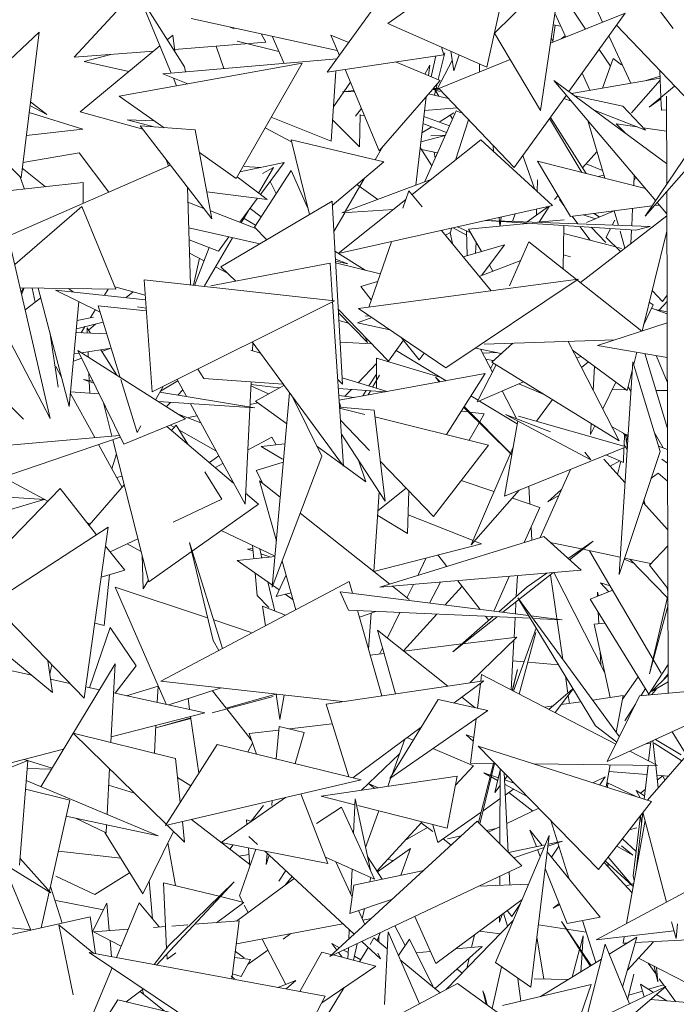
# Model space of a CAD drawing. Header units: millimetres. Extents: x -14485 to 13127, y -18923 to 3272.
# Tile 49 of 119: x 10475 to 10600, y 2585 to 2772. Entities that reach past the tile are written whole.
import ezdxf

# ---------------------------------------------------------------- set-up
doc = ezdxf.new("R2010")
doc.units = ezdxf.units.MM
doc.layers.add('G-IMPT', color=7, linetype='Continuous', lineweight=5)

# ---------------------------------------------------------------- blocks, each defined once
blk = doc.blocks.new('ÁRVORES ORNAMENTAIS - Pequeno e Médio Porte - Ipê-roxo-2865575-CORTE_CALÇADA')
at = {"layer": 'G-IMPT', "color": 253, "true_color": 0xaaaaaa}
for p, q in [((6823.73, 2762.56), (6829.41, 2788.12)), ((6793.45, 2761.58), (6809.62, 2784.06)), ((6819.9, 2781.41), (6804.93, 2770.84)), ((6837.89, 2781.6), (6825.15, 2769)), ((6837.89, 2781.6), (6833.92, 2754.35)), ((6859.03, 2769.89), (6850.85, 2780.76)), ((6859.03, 2769.89), (6850.92, 2780.79)), ((6757.25, 2777.24), (6745.48, 2764.43)), ((6842.44, 2769.78), (6837.3, 2777.49)), ((6766.36, 2762.62), (6757.68, 2776.3)), ((6757.68, 2776.3), (6763.87, 2761.43)), ((6849.93, 2772.81), (6835.78, 2767.1)), ((6838.68, 2768.27), (6836.61, 2772.8)), ((6839.28, 2757.94), (6849.93, 2772.81)), ((6844.48, 2773.54), (6845.63, 2771.07)), ((6795.35, 2765.74), (6767.65, 2771.77)), ((6823.73, 2762.56), (6804.93, 2770.84)), ((6738.78, 2769.2), (6722.79, 2754.12)), ((6735.38, 2741.53), (6738.78, 2769.2)), ((6775.79, 2769.83), (6774.83, 2770.21)), ((6825.15, 2769), (6833.92, 2754.35)), ((6836.66, 2770.54), (6836.22, 2767.49)), ((6836.29, 2770.6), (6837.73, 2770.35)), ((6865.79, 2752.19), (6848.28, 2770.5)), ((6763.1, 2767.75), (6764.17, 2768.64)), ((6764.53, 2765.5), (6764.17, 2768.64)), ((6781.77, 2767.3), (6764.48, 2765.93)), ((6776.38, 2767.5), (6784.27, 2765.55)), ((6776.38, 2767.5), (6784.26, 2765.55)), ((6780.92, 2768.88), (6781.77, 2767.3)), ((6783, 2768.43), (6785.26, 2763.27)), ((6794.14, 2768.65), (6797.52, 2767.25)), ((6794.14, 2768.65), (6795.75, 2764.79)), ((6836.31, 2767.31), (6835.93, 2768.15)), ((6837.82, 2767.92), (6838.56, 2768.53)), ((6846.84, 2768.49), (6851.05, 2759.52)), ((6760.53, 2765.62), (6745.48, 2764.43)), ((6746.59, 2754.07), (6761.72, 2766.6)), ((6772.38, 2766.56), (6773.83, 2762.29)), ((6815.75, 2765.29), (6814.5, 2760.19)), ((6815.13, 2766.35), (6815.57, 2764.93)), ((6816.88, 2765.58), (6817.46, 2761.84)), ((6847.15, 2762.72), (6845, 2765.93)), ((6874.85, 2765.69), (6853.76, 2734.26)), ((6752.43, 2764.98), (6747.33, 2763.65)), ((6755.81, 2761.71), (6747.33, 2763.65)), ((6795.24, 2764.12), (6762.25, 2761.3)), ((6793.45, 2761.58), (6815.57, 2764.93)), ((6806.42, 2763.55), (6814.87, 2760.03)), ((6814.01, 2764.69), (6813.16, 2760.75)), ((6814.34, 2758.53), (6817.16, 2763.8)), ((6828.13, 2764.01), (6814.58, 2758.54)), ((6818.45, 2764.88), (6817.46, 2761.84)), ((6845.64, 2758.59), (6847.68, 2764.18)), ((6847.68, 2764.18), (6849.24, 2762.99)), ((6754.01, 2757.07), (6788.66, 2763.3)), ((6766.36, 2762.62), (6766.56, 2761.66)), ((6788.66, 2763.3), (6776.17, 2741.45)), ((6795.08, 2761.83), (6794.17, 2748.49)), ((6796.87, 2762.1), (6803.28, 2746.68)), ((6811.93, 2761.26), (6812.91, 2762.95)), ((6812.67, 2760.95), (6812.91, 2762.95)), ((6822.3, 2761.66), (6822.33, 2763.17)), ((6856.73, 2756.82), (6856.52, 2761.88)), ((6766.98, 2759.4), (6762.25, 2761.3)), ((6764.26, 2760.49), (6764.87, 2759.02)), ((6797.87, 2759.69), (6794.62, 2755.04)), ((6814.87, 2760.03), (6813.48, 2758.43)), ((6857.81, 2744.27), (6836.44, 2760.03)), ((6855.75, 2737.22), (6836.44, 2760.03)), ((6839.77, 2757.58), (6856.58, 2760.47)), ((6843.27, 2758.18), (6841.79, 2761.44)), ((6851.13, 2753.9), (6856.6, 2760.07)), ((6856.57, 2760.82), (6853.9, 2760.01)), ((6798.51, 2758.16), (6796.31, 2757.87)), ((6798.6, 2757.94), (6796.31, 2757.87)), ((6813.4, 2758.34), (6803.28, 2746.68)), ((6814.74, 2758.37), (6813.48, 2758.34)), ((6814.89, 2757.97), (6813.48, 2758.32)), ((6813.48, 2758.31), (6814.89, 2757.97)), ((6814.58, 2758.53), (6813.56, 2758.53)), ((6814.05, 2758.36), (6813.77, 2757.23)), ((6814.06, 2758), (6814.63, 2757.04)), ((6814.3, 2759.38), (6814.09, 2758.53)), ((6828.92, 2743.49), (6814.58, 2758.54)), ((6874.86, 2758.48), (6853.76, 2734.26)), ((6859.29, 2758.98), (6854.51, 2754.94)), ((6740.27, 2753.56), (6737.16, 2756.01)), ((6754.01, 2757.07), (6762.52, 2751.07)), ((6810.22, 2740.18), (6812.2, 2756.96)), ((6816.39, 2756.64), (6812.65, 2757.48)), ((6828.92, 2743.49), (6838.79, 2757.26)), ((6838.34, 2756.64), (6839.79, 2756.08)), ((6840.39, 2757.12), (6849.5, 2755.18)), ((6856.74, 2756.53), (6854.51, 2754.94)), ((6856.83, 2754.39), (6856.74, 2756.69)), ((6857.83, 2740.32), (6857.78, 2757.08)), ((6735.38, 2741.53), (6722.79, 2754.12)), ((6737.07, 2755.31), (6740.27, 2753.56)), ((6758.46, 2750.78), (6746.59, 2754.07)), ((6799.93, 2754.74), (6798.82, 2753.24)), ((6818.08, 2754.86), (6811.89, 2754.34)), ((6817.87, 2754.3), (6811.95, 2740.84)), ((6817.87, 2754.3), (6818.86, 2753.9)), ((6844.06, 2754.41), (6853.79, 2750.62)), ((6849.5, 2755.18), (6853.79, 2750.62)), ((6856.83, 2754.39), (6857.78, 2754.46)), ((6736.9, 2753.93), (6747.07, 2750.8)), ((6755.51, 2752.55), (6760.83, 2751.19)), ((6755.51, 2752.55), (6760.68, 2752.37)), ((6794.17, 2748.49), (6782.8, 2753.05)), ((6794.45, 2752.56), (6799.56, 2747.41)), ((6799.56, 2747.41), (6799.72, 2753.6)), ((6800.5, 2753.38), (6799.71, 2753.31)), ((6816.6, 2751.41), (6811.75, 2753.2)), ((6817.46, 2753.9), (6814.65, 2752.13)), ((6816.75, 2753.45), (6817.18, 2752.73)), ((6817.74, 2744.9), (6820.26, 2752.58)), ((6841.75, 2742.59), (6835.62, 2752.84)), ((6842.54, 2742.39), (6835.76, 2753.03)), ((6842.88, 2752.42), (6846.06, 2741.5)), ((6747.07, 2750.8), (6736.37, 2749.6)), ((6771.57, 2733.76), (6757.99, 2751.4)), ((6757.99, 2751.4), (6768.41, 2750.65)), ((6771.57, 2733.76), (6768.41, 2750.65)), ((6781.67, 2751.07), (6786.67, 2748.4)), ((6813.25, 2751.25), (6811.39, 2750.08)), ((6816.07, 2750.19), (6811.6, 2751.88)), ((6850.07, 2749.98), (6848.25, 2751.79)), ((6848.25, 2751.79), (6852.25, 2751.22)), ((6853.38, 2751.06), (6857.8, 2750.43)), ((6786.58, 2748.75), (6804.2, 2744.6)), ((6786.58, 2748.75), (6790.05, 2734.58)), ((6809.56, 2738.38), (6822.57, 2748.77)), ((6815.81, 2749.62), (6811.19, 2748.4)), ((6813.07, 2749.53), (6815.83, 2749.66)), ((6836.14, 2736.28), (6822.57, 2748.77)), ((6802.55, 2744.99), (6804, 2747.51)), ((6811.06, 2747.31), (6813.28, 2743.86)), ((6814.35, 2746.3), (6811.3, 2746.94)), ((6824.99, 2746.54), (6824.9, 2747.71)), ((6841.87, 2743.44), (6844.6, 2746.52)), ((6746.4, 2746.29), (6735.74, 2744.45)), ((6746.4, 2746.29), (6752.02, 2738.82)), ((6762.89, 2745.04), (6763.31, 2743.75)), ((6769.21, 2746.36), (6776.17, 2741.45)), ((6813.7, 2746.43), (6813.92, 2745.31)), ((6832.84, 2739.32), (6830.57, 2745.8)), ((6833.34, 2744.74), (6853.8, 2739.52)), ((6833.34, 2744.74), (6839.57, 2734.23)), ((6763.73, 2743.94), (6732.95, 2730.49)), ((6739.99, 2739.88), (6735.61, 2743.41)), ((6785.25, 2744.45), (6776.89, 2742.71)), ((6777.72, 2743.71), (6780.76, 2743.51)), ((6779.64, 2732.22), (6786.61, 2742.93)), ((6783.24, 2743.49), (6780.43, 2738.67)), ((6780.78, 2738.41), (6785.25, 2744.45)), ((6783.24, 2743.49), (6781.17, 2742.36)), ((6786.61, 2742.93), (6789.72, 2735.92)), ((6804.2, 2744.6), (6794.4, 2736.33)), ((6842.55, 2744.21), (6845.63, 2742.95)), ((6736.02, 2739.44), (6735.19, 2741.71)), ((6776.34, 2741.75), (6782.05, 2737.45)), ((6813.27, 2741.33), (6796.2, 2734.9)), ((6796.87, 2735.15), (6800.54, 2741.51)), ((6833.35, 2741.21), (6833.27, 2738.93)), ((6844.84, 2741.8), (6845.88, 2742.09)), ((6851.65, 2742.06), (6851.56, 2740.09)), ((6851.6, 2740.92), (6851.97, 2741.68)), ((6747.16, 2740.69), (6718.29, 2737.44)), ((6747.16, 2740.69), (6747.18, 2736.7)), ((6766.94, 2739.77), (6767.5, 2721.23)), ((6783.78, 2738.57), (6782.61, 2740.89)), ((6803.01, 2737.46), (6799.08, 2740.28)), ((6803.01, 2737.47), (6799.08, 2740.28)), ((6808.95, 2739.12), (6807.81, 2735.82)), ((6811.45, 2736.07), (6808.95, 2739.12)), ((6782.05, 2737.45), (6770.6, 2738.93)), ((6776.86, 2733.13), (6780.24, 2737.69)), ((6795.54, 2727.17), (6808.36, 2737.42)), ((6836.57, 2737.47), (6837.22, 2738.2)), ((6837.47, 2737.47), (6838.34, 2736.31)), ((6858.12, 2643.77), (6857.83, 2738.93)), ((6746.89, 2736.14), (6734.18, 2725.13)), ((6753.35, 2720.44), (6746.89, 2736.14)), ((6770.03, 2735.76), (6767.03, 2736.92)), ((6773.28, 2724.68), (6794.35, 2737.12)), ((6780.9, 2734.16), (6778.8, 2735.75)), ((6796.32, 2702.43), (6794.35, 2737.12)), ((6836.14, 2736.28), (6795.54, 2727.17)), ((6805.99, 2735.52), (6796.2, 2734.9)), ((6831.36, 2733.23), (6835.41, 2736.12)), ((6833.15, 2735.61), (6833.1, 2734.48)), ((6833.64, 2733.15), (6835.53, 2736.14)), ((6855.08, 2736.23), (6839.57, 2734.23)), ((6847.86, 2735.3), (6848.66, 2732.53)), ((6851.34, 2735.75), (6851.18, 2732.43)), ((6856.44, 2736.4), (6855.53, 2736.28)), ((6857.84, 2734.75), (6856.04, 2736.88)), ((6732.2, 2733.77), (6740.88, 2695.88)), ((6779.9, 2731.96), (6771.29, 2735.28)), ((6778.43, 2735.24), (6777.14, 2733.02)), ((6777.72, 2733.84), (6779.85, 2732.55)), ((6794.68, 2731.35), (6796.75, 2734.93)), ((6851.96, 2731.63), (6823.53, 2733.45)), ((6823.69, 2733.49), (6854.69, 2732.3)), ((6826.15, 2732.42), (6826.02, 2734.01)), ((6826.24, 2732.42), (6826.43, 2734.1)), ((6828.58, 2733.3), (6829.11, 2734.7)), ((6833.35, 2733.12), (6838.36, 2733.61)), ((6839.88, 2734.27), (6840.96, 2732.82)), ((6841.48, 2721.68), (6857.84, 2734.36)), ((6842.01, 2734.54), (6844.31, 2733.79)), ((6847.86, 2735.28), (6842.6, 2733.07)), ((6844.04, 2734.8), (6845.05, 2734.1)), ((6847.5, 2732.57), (6847.98, 2733.54)), ((6767.17, 2732.07), (6780.64, 2729.02)), ((6779.64, 2732.22), (6781.99, 2729.82)), ((6824.53, 2720.11), (6815.14, 2731.57)), ((6817, 2731.99), (6816.81, 2731.17)), ((6817.33, 2732.06), (6819.86, 2730.71)), ((6818.12, 2732.24), (6820.68, 2731.1)), ((6820.26, 2731.84), (6831.36, 2732.92)), ((6820.26, 2731.84), (6822.7, 2727.58)), ((6838.34, 2732.5), (6838.17, 2724.3)), ((6841.35, 2732.31), (6843.31, 2729.71)), ((6846.25, 2729.29), (6843.47, 2732.17)), ((6846.35, 2730.21), (6847.19, 2731.93)), ((6851.14, 2731.68), (6851.01, 2729.07)), ((6851.96, 2731.63), (6854.69, 2732.3)), ((6772.81, 2727.66), (6767.24, 2729.78)), ((6775.48, 2730.19), (6770.15, 2721.04)), ((6772.81, 2727.66), (6774.8, 2730.34)), ((6815.87, 2730.67), (6816.81, 2731.17)), ((6816.77, 2731.15), (6817.18, 2729.08)), ((6819.84, 2731.48), (6819.97, 2726.79)), ((6838.3, 2731), (6848.19, 2728.45)), ((6846.35, 2730.21), (6849.09, 2727.58)), ((6848.98, 2731.44), (6849.91, 2728.22)), ((6853.14, 2712.49), (6857.85, 2731.46)), ((6771.07, 2728.32), (6768.28, 2721.15)), ((6805.6, 2729.43), (6801.31, 2717.01)), ((6819.23, 2726.58), (6827.06, 2728.85)), ((6821.71, 2729.31), (6821.54, 2727.25)), ((6827.06, 2728.85), (6822.77, 2723.06)), ((6828.02, 2721.04), (6831.69, 2729.42)), ((6853.12, 2712.48), (6831.69, 2729.42)), ((6848.53, 2728.36), (6849.24, 2728.18)), ((6767.32, 2727.28), (6770.09, 2725.82)), ((6768.11, 2721.17), (6769.19, 2726.29)), ((6794.89, 2727.65), (6800.63, 2724.06)), ((6797.32, 2725.24), (6794.98, 2726.15)), ((6839.61, 2726.54), (6838.22, 2726.92)), ((6740.88, 2695.88), (6725.61, 2725.17)), ((6771.36, 2721.05), (6793.97, 2725.39)), ((6772.27, 2724.67), (6774.52, 2723.49)), ((6773.28, 2724.68), (6776.1, 2721.96)), ((6794.44, 2718.27), (6793.97, 2725.39)), ((6795, 2725.77), (6797.32, 2725.24)), ((6795.02, 2725.42), (6803.51, 2723.36)), ((6822.27, 2722.86), (6830.14, 2725.88)), ((6824.2, 2724.98), (6824.84, 2723.85)), ((6799.38, 2716.76), (6841.05, 2722.31)), ((6841.05, 2722.31), (6815.95, 2705.49)), ((6753.35, 2720.44), (6735.2, 2720.66)), ((6735.86, 2720.66), (6735.39, 2719.85)), ((6735.85, 2720.66), (6735.39, 2719.87)), ((6735.49, 2719.42), (6735.97, 2720.66)), ((6738.05, 2717.94), (6737.46, 2720.64)), ((6744.52, 2698.15), (6738.64, 2720.62)), ((6745.34, 2719.89), (6744.4, 2720.55)), ((6751.17, 2719.27), (6751.9, 2720.46)), ((6758.91, 2719.32), (6753.18, 2720.85)), ((6758.7, 2722.2), (6794.79, 2718.23)), ((6758.7, 2722.2), (6760.24, 2700.94)), ((6771.36, 2721.05), (6771.37, 2721.04)), ((6799.81, 2720.95), (6802.99, 2721.88)), ((6799.81, 2720.95), (6801.8, 2718.44)), ((6736.16, 2716.49), (6739.13, 2718.76)), ((6758.97, 2718.44), (6741.91, 2720.25)), ((6741.91, 2720.25), (6750.38, 2716.1)), ((6756.63, 2719.93), (6755.34, 2718.83)), ((6857.03, 2718.1), (6855.04, 2720.15)), ((6857.03, 2718.1), (6857.89, 2719.29)), ((6744.52, 2698.15), (6746.32, 2718.09)), ((6750.02, 2717.29), (6759.13, 2716.29)), ((6750.02, 2717.29), (6754.17, 2703.7)), ((6757.48, 2717.09), (6759.08, 2716.85)), ((6794.79, 2718.23), (6760.24, 2700.94)), ((6796.54, 2686.83), (6794.45, 2718.07)), ((6805.04, 2706.78), (6795.52, 2716.61)), ((6799.38, 2716.76), (6815.95, 2705.49)), ((6853.42, 2713.63), (6855.28, 2717.46)), ((6854.5, 2717.96), (6855.28, 2717.46)), ((6854.97, 2716.82), (6857.9, 2715.74)), ((6857.89, 2718.07), (6856.38, 2716.43)), ((6749.1, 2715.11), (6745.99, 2714.46)), ((6748.55, 2715.05), (6749.48, 2716.55)), ((6795.55, 2715.97), (6801.08, 2710.33)), ((6799.19, 2714.02), (6801.89, 2715.05)), ((6801.44, 2715.36), (6800.72, 2715.3)), ((6857.9, 2716.13), (6855.61, 2716.58)), ((6745.86, 2712.93), (6750.97, 2714.17)), ((6746.76, 2712.16), (6747.48, 2713.32)), ((6747.93, 2712.11), (6747.89, 2713.09)), ((6747.89, 2713.09), (6748.52, 2712.09)), ((6749.5, 2713.81), (6748.16, 2712.66)), ((6795.64, 2714.48), (6797.5, 2713.98)), ((6805.32, 2712.72), (6799.19, 2714.02)), ((6857.91, 2714.03), (6844.67, 2709.75)), ((6740.81, 2712.32), (6742.39, 2701.86)), ((6751.65, 2711.97), (6745.79, 2712.2)), ((6800.63, 2711.33), (6801.08, 2710.33)), ((6807.54, 2711.21), (6810.87, 2707.01)), ((6746.84, 2708.36), (6752.48, 2709.24)), ((6752.39, 2709.22), (6750.69, 2708.63)), ((6779.18, 2710.42), (6796.54, 2686.83)), ((6779.35, 2710.19), (6779.28, 2708.81)), ((6801.88, 2710.05), (6795.87, 2710.38)), ((6805.04, 2706.78), (6807.91, 2710.74)), ((6826.45, 2708.23), (6821.58, 2709.26)), ((6823.2, 2710.01), (6848, 2710.83)), ((6824.63, 2706.58), (6828.63, 2710.19)), ((6839.11, 2710.53), (6848.83, 2691.64)), ((6857.93, 2707.49), (6844.67, 2709.75)), ((6724.23, 2707.36), (6735.86, 2695.77)), ((6746.88, 2707.31), (6745.3, 2706.77)), ((6745.42, 2708.14), (6746.4, 2708.29)), ((6754.84, 2691.03), (6746.15, 2708.79)), ((6766.59, 2695.82), (6746.15, 2708.79)), ((6748.12, 2707.54), (6748.08, 2708.55)), ((6750.5, 2708.93), (6753.52, 2704.12)), ((6778.98, 2708.85), (6780.72, 2708.32)), ((6802.79, 2707.35), (6802.8, 2703.34)), ((6802.79, 2707.35), (6814.82, 2703.76)), ((6806.51, 2708.81), (6815.98, 2703.06)), ((6811.82, 2708.29), (6810.87, 2707.01)), ((6822.5, 2709.07), (6824.78, 2704.67)), ((6822.92, 2708.27), (6825.52, 2708.43)), ((6850.34, 2701.22), (6839.97, 2708.86)), ((6841.56, 2707.68), (6840.76, 2707.33)), ((6851.57, 2706.19), (6852.14, 2708.48)), ((6853.68, 2708.22), (6857.97, 2693.98)), ((6855.86, 2707.71), (6857.94, 2702.84)), ((6741.97, 2705.73), (6743.06, 2703.75)), ((6802.79, 2706.3), (6799.29, 2702.69)), ((6825.49, 2706.05), (6821.89, 2699.03)), ((6824.94, 2706.87), (6823.49, 2707.17)), ((6824.41, 2705.39), (6825, 2706.36)), ((6824.63, 2706.58), (6848.83, 2691.64)), ((6842.97, 2706.64), (6841.68, 2705.54)), ((6844.16, 2705.77), (6843.89, 2701.25)), ((6851.43, 2706.66), (6848.79, 2666.32)), ((6851.43, 2706.66), (6856.56, 2689.66)), ((6748.31, 2703.1), (6748.25, 2704.5)), ((6770.06, 2703.48), (6768.89, 2705.27)), ((6795.7, 2699.37), (6823.38, 2704.41)), ((6796.25, 2703.61), (6804.8, 2701.02)), ((6801.36, 2702.06), (6802.8, 2704.33)), ((6802.05, 2701.85), (6803.34, 2704.1)), ((6814.64, 2702.82), (6813.96, 2703.74)), ((6814.83, 2702.85), (6813.96, 2703.74)), ((6823.38, 2704.41), (6816.04, 2692.83)), ((6850.34, 2701.22), (6851.34, 2705.24)), ((6749.18, 2702.61), (6747.19, 2703.28)), ((6748.99, 2702.99), (6747.19, 2703.28)), ((6748.41, 2700.71), (6748.32, 2702.9)), ((6754.29, 2703.32), (6757.37, 2693.25)), ((6762.32, 2701.99), (6760.88, 2699.44)), ((6761.82, 2701.09), (6765.11, 2703.06)), ((6764.97, 2703.31), (6766.75, 2700.05)), ((6770.06, 2703.48), (6785.1, 2702.38)), ((6778.99, 2702.83), (6777.85, 2679.64)), ((6782.31, 2700.56), (6778.95, 2702.06)), ((6778.96, 2702.36), (6784.33, 2701.68)), ((6785.24, 2702.18), (6779.84, 2699.18)), ((6795.44, 2703.28), (6796.32, 2702.43)), ((6802.81, 2703.17), (6802.81, 2701.62)), ((6830.64, 2702.87), (6821.89, 2699.03)), ((6834.7, 2700.36), (6829.75, 2702.48)), ((6845.71, 2697.7), (6848.18, 2702.8)), ((6851.06, 2700.96), (6850.51, 2701.91)), ((6744.75, 2700.66), (6749.36, 2692.26)), ((6750.16, 2700.6), (6744.77, 2700.93)), ((6779.73, 2697.9), (6761.7, 2700.88)), ((6765.08, 2700.33), (6766.05, 2701.32)), ((6786.27, 2700.79), (6783.03, 2663.9)), ((6786.85, 2700), (6792.43, 2688.75)), ((6795.55, 2701.61), (6804.42, 2700.96)), ((6795.64, 2700.25), (6798.54, 2699.88)), ((6798.05, 2701.42), (6796.77, 2700.11)), ((6800.17, 2700.18), (6800.83, 2701.22)), ((6801.2, 2700.37), (6801.66, 2701.16)), ((6820.7, 2700.19), (6822.07, 2699.36)), ((6826.63, 2701.11), (6829.34, 2695.87)), ((6850.16, 2701.35), (6847.51, 2701.41)), ((6857.95, 2701.18), (6855.78, 2701.23)), ((6752.61, 2692.54), (6751, 2698.88)), ((6761.43, 2699.1), (6779.73, 2697.9)), ((6762.93, 2698.14), (6763.73, 2698.95)), ((6767.48, 2698.7), (6777.85, 2679.64)), ((6780.25, 2698.88), (6778.78, 2698.56)), ((6785.75, 2694.86), (6779.84, 2699.18)), ((6796, 2698.05), (6795.74, 2698.84)), ((6795.79, 2698.07), (6802.34, 2697.45)), ((6819.32, 2698), (6828.45, 2689)), ((6828.45, 2689.05), (6819.43, 2698.19)), ((6822.32, 2699.21), (6829.48, 2694.86)), ((6833.1, 2695.39), (6836.15, 2699.47)), ((6765.34, 2696.62), (6769.46, 2695.06)), ((6768.74, 2696.39), (6767.14, 2696.05)), ((6795.8, 2697.83), (6800.57, 2696.65)), ((6804.44, 2680.23), (6802.34, 2697.45)), ((6802.5, 2696.18), (6824.02, 2690.86)), ((6818.88, 2697.31), (6820.18, 2697.15)), ((6820.5, 2697.11), (6823.23, 2696.76)), ((6822.36, 2695.23), (6823.23, 2696.76)), ((6843.44, 2688.06), (6827.27, 2696.67)), ((6827.27, 2696.67), (6835.77, 2693.38)), ((6850.13, 2690.54), (6829.74, 2696.35)), ((6754.84, 2691.03), (6766.59, 2695.82)), ((6758.09, 2694.52), (6757.37, 2693.25)), ((6775.66, 2683.65), (6763.04, 2694.37)), ((6764.43, 2694.24), (6763.71, 2694.64)), ((6764.77, 2694.63), (6763.91, 2693.64)), ((6767.02, 2691), (6764.77, 2694.63)), ((6801.48, 2689.85), (6795.95, 2695.56)), ((6820.38, 2691.76), (6822.28, 2695.08)), ((6829.58, 2695.44), (6827.06, 2681.13)), ((6843.5, 2694.93), (6843.37, 2692.85)), ((6843.37, 2692.85), (6844.17, 2694.52)), ((6849.96, 2692.92), (6847.46, 2694.3)), ((6718.61, 2680.25), (6754.19, 2692.35)), ((6754.04, 2692.67), (6725.83, 2690.21)), ((6772.34, 2689.77), (6765.33, 2693.73)), ((6782.91, 2692.38), (6778.35, 2689.9)), ((6782.91, 2692.38), (6783.73, 2690.88)), ((6804.44, 2680.23), (6796.13, 2692.94)), ((6850.5, 2692.43), (6849.55, 2693.07)), ((6849.55, 2693.07), (6850.52, 2692.72)), ((6849.73, 2690.66), (6849.79, 2693.01)), ((6849.99, 2692.77), (6850.36, 2690.29)), ((6850.16, 2691.62), (6850.36, 2692.38)), ((6857.17, 2690.32), (6855.47, 2693.29)), ((6750.08, 2690.95), (6754.54, 2682.82)), ((6759.61, 2664.92), (6752.78, 2691.87)), ((6785.42, 2691.07), (6780.93, 2690.57)), ((6784.98, 2688.17), (6780.93, 2690.57)), ((6796.33, 2687.12), (6791.47, 2690.67)), ((6813.62, 2677.31), (6824.02, 2690.86)), ((6820.72, 2671.9), (6828.71, 2690.47)), ((6850.13, 2690.54), (6827.06, 2681.13)), ((6849.74, 2690.93), (6850.33, 2689.93)), ((6856.27, 2690.65), (6857.98, 2690.03)), ((6753.45, 2689.21), (6752.6, 2686.34)), ((6771.1, 2687.52), (6772.86, 2688.8)), ((6783.03, 2663.9), (6792.43, 2688.75)), ((6843.44, 2688.06), (6842.31, 2689.53)), ((6849.65, 2687.56), (6846.28, 2688.97)), ((6856.56, 2689.66), (6848.79, 2666.32)), ((6849.65, 2687.56), (6849.72, 2690.38)), ((6773.66, 2687.34), (6772.23, 2686.57)), ((6785.11, 2687.6), (6779.97, 2686.01)), ((6800.75, 2683.88), (6796.53, 2686.97)), ((6800.75, 2683.88), (6799.38, 2687.97)), ((6813.62, 2677.31), (6803.52, 2687.74)), ((6845.88, 2688.17), (6849.93, 2683.71)), ((6848.94, 2687.86), (6847.11, 2686.82)), ((6848.5, 2685.29), (6849.15, 2687.77)), ((6857.99, 2687.44), (6856.89, 2688.17)), ((6754.52, 2684.98), (6753.51, 2684.68)), ((6773.44, 2680.58), (6770.26, 2685.74)), ((6779.97, 2686.01), (6781.26, 2683.53)), ((6833.83, 2673.29), (6839.56, 2686.23)), ((6856.19, 2685.52), (6854.84, 2684.48)), ((6856.19, 2685.52), (6858, 2684.02)), ((6731.96, 2684.79), (6740.45, 2680.21)), ((6754.95, 2683.3), (6748.3, 2675.62)), ((6784.53, 2680.94), (6780.59, 2684.06)), ((6783.8, 2672.68), (6780.59, 2684.06)), ((6825.06, 2682.01), (6818.87, 2684.15)), ((6831.86, 2679.65), (6831.68, 2683.01)), ((6739.83, 2680.55), (6726.97, 2681.3)), ((6742.77, 2682.61), (6731.83, 2671.31)), ((6742.77, 2682.61), (6749.71, 2673.84)), ((6780.4, 2679.62), (6777.95, 2681.71)), ((6803.31, 2681.95), (6802.28, 2666.84)), ((6808.43, 2682.67), (6803.08, 2678.45)), ((6808.89, 2682.2), (6808.69, 2674.1)), ((6820.72, 2671.9), (6829.85, 2682.27)), ((6837.88, 2682.44), (6835.29, 2680.08)), ((6837.35, 2681.26), (6835.29, 2680.08)), ((6739.77, 2680.55), (6724.59, 2675.99)), ((6759.61, 2664.92), (6780.4, 2679.62)), ((6773.44, 2680.58), (6764.2, 2676.21)), ((6833.75, 2679), (6828.55, 2680.8)), ((6853.33, 2679.96), (6858.03, 2674.79)), ((6853.5, 2680.45), (6853.74, 2679.51)), ((6805.3, 2664.45), (6788.33, 2677.92)), ((6808.69, 2674.1), (6803.01, 2677.48)), ((6808.78, 2677.6), (6821.09, 2672.76)), ((6830.81, 2672.36), (6833.75, 2679)), ((6747.81, 2676.24), (6748.51, 2675.86)), ((6729.83, 2660.91), (6751.92, 2675.28)), ((6751.92, 2675.28), (6747.32, 2642.83)), ((6783.55, 2669.78), (6773.33, 2674.62)), ((6832.23, 2672.8), (6832.1, 2675.27)), ((6757.55, 2673.05), (6752.3, 2670.57)), ((6755.51, 2672.09), (6758.16, 2670.66)), ((6771.78, 2653.77), (6767.34, 2672.36)), ((6773.6, 2652.26), (6767.34, 2672.36)), ((6779.25, 2671.82), (6779.5, 2669.25)), ((6802.29, 2666.88), (6822.69, 2672.13)), ((6834.49, 2673.5), (6803.39, 2663.86)), ((6821.37, 2672.64), (6822.69, 2672.13)), ((6841.63, 2667.08), (6834.49, 2673.5)), ((6835.73, 2672.38), (6841.69, 2671.13)), ((6839.11, 2669.34), (6843.85, 2672.63)), ((6843.85, 2672.63), (6839.38, 2669.1)), ((6751.41, 2671.69), (6755.04, 2667.11)), ((6758.54, 2663.57), (6758.34, 2669.94)), ((6779.31, 2671.23), (6778.33, 2671.09)), ((6778.33, 2671.09), (6779.35, 2670.75)), ((6780.64, 2671.16), (6781.06, 2669.42)), ((6780.86, 2670.24), (6782.74, 2669.6)), ((6816.13, 2667.8), (6814.42, 2670)), ((6841.89, 2671.09), (6849, 2669.59)), ((6856.76, 2647.55), (6843.2, 2670.81)), ((6854.56, 2668.07), (6858.04, 2671.71)), ((6783.54, 2669.68), (6776.38, 2668.92)), ((6784.33, 2663.35), (6776.38, 2668.92)), ((6787.49, 2659.61), (6784.89, 2668.82)), ((6810.61, 2666.09), (6812.23, 2669.44)), ((6851.65, 2668.35), (6849.75, 2669.2)), ((6849.82, 2669.42), (6854.84, 2668.36)), ((6850.8, 2669.21), (6857.98, 2661.86)), ((6854.56, 2668.07), (6858.06, 2663.66)), ((6750.57, 2665.78), (6755.04, 2667.11)), ((6751.15, 2656.63), (6752.12, 2666.24)), ((6779.75, 2666.56), (6780.16, 2662.32)), ((6785.63, 2666.22), (6783.78, 2662.12)), ((6841.63, 2667.08), (6803.39, 2663.86)), ((6836.25, 2666.63), (6826.76, 2659.13)), ((6831.34, 2663.93), (6835.07, 2666.53)), ((6838.13, 2650.16), (6835.76, 2666.24)), ((6846.07, 2647.64), (6836.39, 2666.64)), ((6759.54, 2665.22), (6758.54, 2663.57)), ((6761.86, 2646.05), (6797.62, 2664.97)), ((6782.16, 2664.87), (6783.49, 2659.36)), ((6798.26, 2662.72), (6797.62, 2664.97)), ((6808.56, 2661.86), (6809.78, 2664.4)), ((6814.94, 2664.83), (6812.83, 2660.88)), ((6822.46, 2659.67), (6818.23, 2665.11)), ((6825.06, 2659.34), (6827.97, 2665.93)), ((6829.3, 2662.15), (6829.52, 2666.06)), ((6847.08, 2664.16), (6845.28, 2664.68)), ((6846.84, 2663.01), (6845.28, 2664.68)), ((6753.22, 2663.9), (6762.88, 2641.67)), ((6753.22, 2663.9), (6770.76, 2658.06)), ((6783.78, 2662.12), (6786.58, 2662.84)), ((6786.96, 2661.51), (6785.46, 2662.56)), ((6795.89, 2663.02), (6831.62, 2658.51)), ((6795.89, 2663.02), (6797.5, 2659.52)), ((6808.96, 2661.54), (6805.79, 2664.06)), ((6815.8, 2660.51), (6819.03, 2664.08)), ((6831.34, 2663.93), (6825.96, 2659.23)), ((6847.58, 2663.31), (6843.33, 2661.61)), ((6844.72, 2662.16), (6844.68, 2662.94)), ((6844.89, 2662.23), (6844.68, 2662.94)), ((6857.83, 2663.95), (6858.06, 2663.07)), ((6729.83, 2660.91), (6747.32, 2642.83)), ((6780.16, 2662.32), (6782.38, 2660.05)), ((6829.12, 2658.83), (6829.24, 2661.09)), ((6844.29, 2637.58), (6829.59, 2661.86)), ((6829.59, 2661.86), (6848.85, 2635.47)), ((6843.33, 2661.61), (6854.45, 2643.6)), ((6854.57, 2647.42), (6858.06, 2662.21)), ((6721.62, 2660.22), (6741.34, 2643.92)), ((6781.15, 2660.28), (6781.73, 2656.56)), ((6781.15, 2660.28), (6785.52, 2658.56)), ((6831.94, 2657.98), (6797.5, 2659.52)), ((6803.79, 2643.26), (6799.19, 2659.45)), ((6802.67, 2659.29), (6799.55, 2658.17)), ((6801.75, 2658.96), (6801.28, 2652.1)), ((6804.86, 2654.24), (6807.21, 2659.09)), ((6807.92, 2651.81), (6814.23, 2658.77)), ((6844.95, 2656.96), (6844.85, 2659.14)), ((6854.57, 2647.42), (6858.07, 2660.51)), ((6751.15, 2656.63), (6749.34, 2657.07)), ((6771.91, 2657.67), (6779.01, 2655.31)), ((6824.89, 2658.3), (6817.27, 2651.63)), ((6825.66, 2658.26), (6817.27, 2651.63)), ((6824.08, 2657.59), (6823.48, 2658.36)), ((6828.87, 2654.33), (6829.08, 2658.11)), ((6832.07, 2658.46), (6837.97, 2657.71)), ((6837.97, 2657.71), (6832.44, 2657.96)), ((6846.15, 2657.05), (6844.05, 2656.89)), ((6844.05, 2656.89), (6847.1, 2642.95)), ((6752.25, 2656.21), (6748.34, 2644.81)), ((6757.2, 2648.95), (6752.25, 2656.21)), ((6806.41, 2643.64), (6802.97, 2655.75)), ((6816.33, 2645.1), (6802.97, 2655.75)), ((6833.08, 2656.09), (6828.74, 2644.18)), ((6832.98, 2655.31), (6829.87, 2643.6)), ((6771.78, 2653.77), (6772.87, 2651.88)), ((6807.99, 2651.75), (6818.96, 2653.11)), ((6819.17, 2653.13), (6829.39, 2654.4)), ((6820.48, 2645.72), (6829.39, 2654.4)), ((6828.31, 2644.4), (6828.84, 2653.86)), ((6801.6, 2650.96), (6804.24, 2651.29)), ((6803.38, 2651.18), (6803.94, 2652.33)), ((6845.31, 2649.15), (6845.19, 2651.67)), ((6739.15, 2626.01), (6753.23, 2649.35)), ((6741.34, 2643.92), (6740.46, 2649.91)), ((6753.23, 2649.35), (6752.42, 2634.43)), ((6828.62, 2649.9), (6830.76, 2649.71)), ((6831.48, 2649.65), (6837.29, 2649.14)), ((6727.4, 2649.33), (6737.41, 2647.17)), ((6740.83, 2647.38), (6741.2, 2649.15)), ((6757.2, 2648.95), (6753.23, 2643.75)), ((6828.51, 2644.3), (6829.52, 2648.25)), ((6829.52, 2648.25), (6828.55, 2644.28)), ((6854.33, 2643.42), (6858.1, 2649.22)), ((6740.98, 2646.4), (6744.62, 2645.61)), ((6796.36, 2642.16), (6761.86, 2646.05)), ((6823.16, 2646.11), (6793.24, 2641.7)), ((6817.5, 2641.93), (6823.16, 2646.11)), ((6822.5, 2645.62), (6821.92, 2640.93)), ((6822.71, 2647.3), (6822.55, 2646.02)), ((6822.71, 2647.3), (6848.19, 2634.12)), ((6839.07, 2643.75), (6838.6, 2646.99)), ((6849.42, 2642.62), (6852.43, 2646.88)), ((6854.93, 2644.09), (6858.11, 2647.21)), ((6854.93, 2644.09), (6858.11, 2645.92)), ((6857.3, 2646.41), (6858.11, 2647.46)), ((6747.62, 2644.96), (6750.24, 2644.4)), ((6752.93, 2643.82), (6770.25, 2640.07)), ((6761.36, 2645.12), (6755.4, 2643.28)), ((6761.36, 2645.12), (6761.19, 2642.03)), ((6763.39, 2641.56), (6773.33, 2644.76)), ((6774.3, 2640.9), (6771.66, 2644.22)), ((6840.05, 2644.58), (6835.47, 2640.7)), ((6836.67, 2640.08), (6840.06, 2644.57)), ((6872.66, 2645.11), (6852.66, 2643.27)), ((6852.9, 2643.29), (6853.78, 2644.68)), ((6855.02, 2643.49), (6855.94, 2644.67)), ((6767.33, 2640.7), (6767.04, 2642.73)), ((6771.62, 2640.05), (6783.17, 2643.12)), ((6783.71, 2643.59), (6774.26, 2640.94)), ((6783.74, 2643.58), (6784.48, 2638.8)), ((6784.48, 2638.8), (6785.26, 2643.41)), ((6805.29, 2627.59), (6814.5, 2642.6)), ((6823.92, 2640.48), (6814.5, 2642.6)), ((6821.42, 2641.05), (6818.96, 2643.01)), ((6837.81, 2641.6), (6841.53, 2642.14)), ((6839.36, 2641.82), (6839.13, 2643.35)), ((6843.75, 2642.47), (6849.55, 2643.31)), ((6846.56, 2630.78), (6852.66, 2643.27)), ((6846.56, 2630.78), (6873.58, 2643.25)), ((6849.55, 2643.31), (6848.25, 2636.3)), ((6770.25, 2640.07), (6752.48, 2635.47)), ((6779.03, 2634.93), (6774.39, 2640.78)), ((6797.52, 2627.91), (6793.24, 2641.7)), ((6805.29, 2627.59), (6823.92, 2640.48)), ((6834.63, 2641.13), (6836.27, 2641.37)), ((6849.9, 2638.54), (6851.89, 2641.68)), ((6767.57, 2639.07), (6760.94, 2637.21)), ((6760.94, 2637.21), (6767.59, 2638.97)), ((6769.09, 2628.56), (6767.53, 2639.37)), ((6821.66, 2638.92), (6820.61, 2630.51)), ((6760.96, 2637.67), (6760.68, 2632.37)), ((6778.61, 2636.09), (6784.28, 2636.76)), ((6784.34, 2637.46), (6783.77, 2631.29)), ((6784.34, 2637.46), (6789.09, 2636.33)), ((6786.27, 2637), (6794.39, 2637.97)), ((6787.39, 2630.4), (6789.09, 2636.33)), ((6798.27, 2627.72), (6811.25, 2637.31)), ((6844.29, 2637.58), (6848.36, 2634.47)), ((6858.86, 2636.46), (6861.34, 2632.44)), ((6762.92, 2618.9), (6745.25, 2636.21)), ((6745.25, 2636.21), (6764.67, 2631.38)), ((6780.02, 2632.21), (6778.61, 2636.09)), ((6808.16, 2635.03), (6805.74, 2628.32)), ((6809.73, 2634.84), (6808.57, 2635.33)), ((6819.78, 2635.89), (6821.13, 2634.67)), ((6819.78, 2635.89), (6821.22, 2635.39)), ((6854.38, 2630.92), (6854.8, 2634.58)), ((6855.72, 2630.22), (6855.21, 2634.77)), ((6855.71, 2635.01), (6860.55, 2632.07)), ((6743.45, 2633.13), (6730.3, 2629.73)), ((6772.59, 2634.04), (6762.76, 2618.65)), ((6772.59, 2634.04), (6799.91, 2627.32)), ((6778.39, 2632.61), (6779.27, 2634.28)), ((6821.17, 2630.01), (6813.48, 2633.25)), ((6844.9, 2610.3), (6822.05, 2633.72)), ((6822.05, 2633.72), (6854.91, 2623.24)), ((6850.84, 2632.75), (6856.11, 2630.02)), ((6854.76, 2634.25), (6853.92, 2634.18)), ((6860.72, 2630.96), (6855.42, 2634.31)), ((6736.64, 2630.98), (6722.56, 2625.39)), ((6736.64, 2630.98), (6735.06, 2611.14)), ((6735.98, 2631.2), (6741.3, 2629.57)), ((6765.58, 2623.06), (6764.67, 2631.38)), ((6799.9, 2625.32), (6807.16, 2632.27)), ((6854.2, 2623.47), (6861.53, 2631.89)), ((6741.16, 2629.35), (6736.52, 2629.48)), ((6752.15, 2629.45), (6751.68, 2620.74)), ((6821.17, 2630.01), (6817.77, 2626.29)), ((6825.24, 2630.45), (6820.61, 2630.51)), ((6822.14, 2619.25), (6824.99, 2630.45)), ((6825.18, 2630.45), (6822.4, 2618.99)), ((6825.21, 2624.91), (6826.22, 2629.14)), ((6826.17, 2615.2), (6826.22, 2629.44)), ((6856.11, 2630.02), (6832.63, 2630.34)), ((6847.11, 2630.15), (6846.34, 2625.97)), ((6854.08, 2628.33), (6846.88, 2628.89)), ((6853.56, 2623.67), (6854.28, 2630.05)), ((6856.22, 2625.79), (6855.74, 2630.03)), ((6761.36, 2616.67), (6736.34, 2627.19)), ((6799.91, 2627.32), (6762.76, 2618.65)), ((6767.58, 2626.2), (6765.06, 2627.79)), ((6792.31, 2624.2), (6818.1, 2628)), ((6805.53, 2627.76), (6804.92, 2626.06)), ((6816.22, 2618.18), (6818.1, 2628)), ((6824.42, 2628.22), (6823.16, 2628.65)), ((6823.16, 2628.65), (6824.36, 2627.99)), ((6824.56, 2627.88), (6825.76, 2627.22)), ((6825.88, 2627.72), (6824.63, 2628.15)), ((6826.98, 2628.67), (6827.77, 2613.6)), ((6827.05, 2627.34), (6827.58, 2628.05)), ((6828.91, 2626.69), (6827.05, 2627.33)), ((6843.8, 2626.78), (6846.14, 2627.89)), ((6846.14, 2627.89), (6845.12, 2626.36)), ((6858.15, 2628.01), (6855.95, 2628.18)), ((6857.08, 2628.11), (6856.05, 2627.3)), ((6857.08, 2628.11), (6857.48, 2627.24)), ((6736.21, 2625.53), (6744.65, 2623.47)), ((6751.98, 2626.31), (6756.88, 2624.81)), ((6802.46, 2625.69), (6801.24, 2626.6)), ((6803.12, 2625.79), (6801.27, 2626.63)), ((6825.21, 2624.91), (6826.21, 2626.23)), ((6827.09, 2626.48), (6831.46, 2624.07)), ((6827.2, 2624.42), (6828.79, 2625.55)), ((6846.49, 2626.79), (6852.04, 2624.17)), ((6846.66, 2626.71), (6846.61, 2625.89)), ((6853.63, 2624.28), (6852.06, 2625.29)), ((6852.06, 2625.29), (6852.76, 2623.92)), ((6853.77, 2625.52), (6852.84, 2624.79)), ((6739.16, 2599.25), (6744.65, 2623.47)), ((6785.54, 2623.96), (6773.32, 2615.46)), ((6783.02, 2623.38), (6782.93, 2622.45)), ((6788.45, 2624.64), (6793.54, 2611.46)), ((6792.31, 2624.2), (6798.69, 2622.59)), ((6798.74, 2623.74), (6798.45, 2617.14)), ((6798.74, 2623.74), (6801.65, 2610.18)), ((6823, 2621.45), (6826.2, 2623.72)), ((6827.89, 2624.91), (6832.44, 2621.4)), ((6844.9, 2610.3), (6854.91, 2623.24)), ((6781.33, 2622.45), (6779.03, 2619.46)), ((6796.13, 2622.16), (6791.42, 2619.07)), ((6802.43, 2608.49), (6796.13, 2622.16)), ((6799.27, 2622.45), (6816.22, 2618.18)), ((6803.25, 2621.44), (6800.73, 2614.48)), ((6827.48, 2619.05), (6833.55, 2621.93)), ((6743.96, 2620.44), (6761.36, 2616.67)), ((6745.6, 2620.09), (6751.5, 2617.25)), ((6778.76, 2611.23), (6767.7, 2619.8)), ((6778.11, 2619.71), (6778.18, 2618.84)), ((6778.11, 2619.71), (6779.06, 2619.45)), ((6793.96, 2593.8), (6821.9, 2619.49)), ((6814.44, 2615.41), (6822.63, 2621.19)), ((6830.37, 2610.99), (6821.9, 2619.49)), ((6839.35, 2608.49), (6835.85, 2619.58)), ((6853.71, 2619.6), (6850.22, 2600.05)), ((6851.47, 2609.11), (6852.85, 2620.57)), ((6852.02, 2610.14), (6853.27, 2621.12)), ((6852.88, 2620.62), (6853.04, 2619.11)), ((6853.3, 2621.16), (6857.77, 2604.12)), ((6751.58, 2618.79), (6751.5, 2617.25)), ((6766.4, 2615.49), (6763.09, 2618.73)), ((6766.4, 2615.49), (6765.97, 2619.4)), ((6811.45, 2619.38), (6802.86, 2610)), ((6812.46, 2618.3), (6808.19, 2615.82)), ((6813.48, 2617.54), (6811.26, 2619.18)), ((6814.44, 2615.41), (6813.48, 2618.79)), ((6823.67, 2617.71), (6825.45, 2618.09)), ((6823.99, 2617.39), (6826.18, 2618.43)), ((6833.11, 2614.65), (6831.88, 2617.77)), ((6834.2, 2614.88), (6831.88, 2617.77)), ((6850.71, 2617.82), (6852.16, 2618.21)), ((6758.44, 2605.68), (6751.27, 2617.36)), ((6758.44, 2605.68), (6764.3, 2617.54)), ((6778.58, 2616.6), (6780.22, 2615.07)), ((6816.97, 2614.96), (6815.42, 2616.1)), ((6816.26, 2616.12), (6818.84, 2616.68)), ((6835.53, 2616.76), (6825.35, 2592.66)), ((6832.05, 2587.99), (6835.53, 2616.76)), ((6852.02, 2613.72), (6849.43, 2616.15)), ((6764.65, 2607.25), (6763.22, 2615.35)), ((6773.32, 2615.46), (6793.54, 2611.46)), ((6775.6, 2615.01), (6774.96, 2614.18)), ((6776.8, 2605.3), (6779.9, 2614.16)), ((6778.52, 2614.43), (6778.78, 2610.95)), ((6802.97, 2609.84), (6809.23, 2614.3)), ((6807.4, 2609.24), (6809.23, 2614.3)), ((6834.79, 2615.01), (6827.82, 2613.54)), ((6828.82, 2612.54), (6834.58, 2614.51)), ((6833.85, 2612.8), (6833.34, 2614.09)), ((6835.28, 2614.75), (6838.08, 2615.7)), ((6838.08, 2615.7), (6835.33, 2615.12)), ((6837.37, 2614.77), (6835.97, 2612.68)), ((6848.34, 2614.76), (6851.43, 2613.05)), ((6849.24, 2614.78), (6851.43, 2613.05)), ((6741.03, 2605.86), (6735.16, 2612.45)), ((6742.45, 2613.78), (6754.27, 2612.47)), ((6776.7, 2612.83), (6778.61, 2613.17)), ((6781.56, 2613.83), (6798.55, 2598.03)), ((6782.08, 2613.34), (6781.88, 2611.23)), ((6781.88, 2611.23), (6782.4, 2613.04)), ((6802.43, 2608.49), (6793.09, 2612.63)), ((6803.83, 2608.49), (6801.1, 2612.76)), ((6804.94, 2612.27), (6805.98, 2611.98)), ((6845.19, 2601.24), (6835.16, 2613.69)), ((6851.41, 2607.17), (6846.71, 2612.64)), ((6731.75, 2611.63), (6741.03, 2605.86)), ((6732, 2611.48), (6737.23, 2598.82)), ((6830.37, 2610.99), (6793.96, 2593.8)), ((6798.18, 2605.04), (6795.1, 2611.74)), ((6798.14, 2610.39), (6797.93, 2605.59)), ((6811.75, 2610.15), (6798.51, 2607.37)), ((6838.92, 2600.08), (6834.77, 2610.5)), ((6844.47, 2596.94), (6868.88, 2610.12)), ((6851.26, 2605.88), (6845.95, 2611.66)), ((6846.16, 2611.94), (6851.41, 2607.17)), ((6846.64, 2611.51), (6846.75, 2610.79)), ((6749.37, 2605.54), (6741.97, 2609.04)), ((6749.37, 2605.54), (6755.97, 2609.71)), ((6776.26, 2600.5), (6787.17, 2608.61)), ((6785.56, 2610.11), (6784.24, 2608.1)), ((6786.78, 2608.97), (6785.38, 2607.28)), ((6801.55, 2608.01), (6801.72, 2608.81)), ((6826.15, 2607.31), (6826.15, 2609)), ((6827.96, 2609.85), (6828.09, 2607.4)), ((6851.47, 2609.11), (6851.68, 2608.22)), ((6743.2, 2600.15), (6740.94, 2607.11)), ((6759.68, 2608.19), (6760.32, 2600.89)), ((6761.07, 2592.18), (6775.8, 2607.99)), ((6762.37, 2607.81), (6772.96, 2605.22)), ((6762.37, 2607.81), (6762.98, 2595.34)), ((6775.8, 2607.99), (6763.4, 2595.89)), ((6797.75, 2601.95), (6798.51, 2607.37)), ((6822.2, 2607.13), (6831.64, 2607.55)), ((6850.1, 2607.14), (6851.57, 2607.64)), ((6773.17, 2605.17), (6777.64, 2604.08)), ((6776.8, 2605.3), (6777.41, 2604.14)), ((6797.75, 2601.95), (6805.82, 2604.7)), ((6830.4, 2604.61), (6814.01, 2592.49)), ((6751.02, 2602.64), (6741.97, 2604.42)), ((6748.89, 2598.4), (6751.66, 2603.91)), ((6752.09, 2598.71), (6751.66, 2603.91)), ((6757.78, 2603.96), (6753.45, 2593.59)), ((6757.78, 2603.96), (6761.55, 2599.41)), ((6777.64, 2604.08), (6772.42, 2600.22)), ((6777.72, 2603.54), (6778.46, 2602.14)), ((6800.08, 2600.92), (6800.49, 2602.89)), ((6830.09, 2603.88), (6828.45, 2601.42)), ((6837.42, 2603.84), (6836.31, 2602.97)), ((6837.51, 2603.62), (6836.31, 2602.97)), ((6748.47, 2601.33), (6723.87, 2595.82)), ((6748.47, 2601.33), (6749.47, 2594.33)), ((6800.56, 2599.87), (6799.35, 2602.5)), ((6801.81, 2601.02), (6800.17, 2600.71)), ((6810.03, 2601.39), (6814.01, 2592.49)), ((6826.12, 2600.3), (6826.59, 2601.79)), ((6826.12, 2600.3), (6826.13, 2601.45)), ((6827.66, 2599.54), (6826.9, 2602.02)), ((6827.54, 2602.5), (6828.45, 2601.42)), ((6838.92, 2600.08), (6845.19, 2601.24)), ((6737.22, 2598.85), (6725.64, 2600.07)), ((6749.18, 2594.39), (6742.54, 2599.81)), ((6742.54, 2599.81), (6745.25, 2586.55)), ((6755.7, 2598.98), (6749.1, 2598.49)), ((6762.77, 2599.5), (6760.49, 2599.33)), ((6766.98, 2599.81), (6763.97, 2599.59)), ((6776.77, 2600.54), (6768.27, 2599.91)), ((6776.77, 2600.54), (6775.35, 2589.58)), ((6796.42, 2600), (6776.21, 2596.19)), ((6808.23, 2595.89), (6806.29, 2599.62)), ((6816.01, 2587.55), (6828.72, 2600.63)), ((6833.48, 2599.8), (6842.53, 2598.44)), ((6843.48, 2592.11), (6837.88, 2600.42)), ((6837.88, 2600.42), (6843.3, 2592)), ((6844.36, 2592.64), (6841.84, 2600.62)), ((6858.76, 2600.38), (6859.59, 2597.22)), ((6859.59, 2597.22), (6859.84, 2600.03)), ((6749.1, 2598.49), (6754.36, 2595.78)), ((6781.1, 2597.11), (6785.61, 2588.51)), ((6785.07, 2597.07), (6786.57, 2598.14)), ((6797.63, 2598.88), (6797.55, 2597.1)), ((6801.57, 2596.11), (6802.3, 2597.33)), ((6804.82, 2595.24), (6802.3, 2597.33)), ((6802.93, 2596.81), (6803.46, 2598.29)), ((6803.21, 2597.59), (6803.22, 2596.57)), ((6804.29, 2584.72), (6804.99, 2598.49)), ((6810.95, 2584.82), (6804.99, 2598.49)), ((6806.95, 2593.98), (6809.02, 2597.09)), ((6813.48, 2588.17), (6809.02, 2597.09)), ((6821.35, 2597.92), (6820.81, 2595.53)), ((6826.25, 2598.09), (6822.3, 2598.62)), ((6833.2, 2597.5), (6834.55, 2589.58)), ((6841.34, 2595.28), (6841.99, 2597.7)), ((6841.99, 2597.7), (6841.78, 2594.64)), ((6844.47, 2596.94), (6859.21, 2598.68)), ((6846.94, 2594.24), (6852.16, 2597.45)), ((6849.44, 2588.01), (6852.16, 2597.45)), ((6849.78, 2597.56), (6849.56, 2596.31)), ((6752.51, 2593.77), (6752.25, 2596.87)), ((6760.61, 2592.27), (6763.4, 2595.89)), ((6795.77, 2595.47), (6794.32, 2596.3)), ((6794.32, 2596.3), (6795.27, 2595.01)), ((6797.47, 2595.46), (6797.38, 2593.36)), ((6798.45, 2593.08), (6799.11, 2596.23)), ((6799.57, 2592.79), (6801.22, 2595.54)), ((6800.02, 2596.66), (6803.55, 2593.38)), ((6813.91, 2587.73), (6822.84, 2595.73)), ((6822.84, 2595.73), (6817.72, 2595.23)), ((6846.17, 2596.16), (6842.55, 2581.89)), ((6850.74, 2584.8), (6846.17, 2596.16)), ((6849.56, 2596.31), (6850.37, 2596.35)), ((6855.34, 2596.61), (6850.36, 2591.21)), ((6851.86, 2596.43), (6863.15, 2597.02)), ((6784.65, 2570.22), (6748.3, 2594.55)), ((6748.3, 2594.55), (6793.06, 2586.26)), ((6763.03, 2594.28), (6763.08, 2593.3)), ((6764.71, 2594.51), (6763.08, 2593.3)), ((6778.92, 2593.21), (6775.87, 2593.6)), ((6777.72, 2593.54), (6776.02, 2594.73)), ((6778.44, 2592.35), (6782.19, 2595.03)), ((6788.27, 2587.15), (6792.42, 2594.65)), ((6794.34, 2594.15), (6792.42, 2594.65)), ((6802.63, 2591.99), (6794.57, 2594.09)), ((6795.59, 2594.57), (6796.27, 2593.65)), ((6797.43, 2594.53), (6796.55, 2595.03)), ((6799.81, 2593.18), (6798.61, 2593.86)), ((6803.55, 2593.38), (6803.07, 2594.43)), ((6812.99, 2594.77), (6810.31, 2594.51)), ((6820.34, 2593.49), (6819.9, 2591.55)), ((6833.92, 2586.21), (6845.45, 2593.32)), ((6839.89, 2589.9), (6841.29, 2595.11)), ((6841.76, 2594.39), (6841.52, 2590.9)), ((6852.45, 2593.47), (6864.31, 2587.38)), ((6752.64, 2591.64), (6747.69, 2579.77)), ((6777.12, 2589.99), (6778.92, 2593.21)), ((6792.4, 2585), (6802.63, 2591.99)), ((6814.87, 2586.93), (6807.29, 2593.2)), ((6819.02, 2590.65), (6818.05, 2591.44)), ((6824.72, 2583.92), (6826.5, 2591.86)), ((6832.05, 2587.99), (6825.35, 2592.66)), ((6854.31, 2592.52), (6855.8, 2590.42)), ((6855.46, 2591.93), (6856.14, 2588.97)), ((6855.86, 2591.72), (6856.14, 2588.97)), ((6775.23, 2590.06), (6775.85, 2589.58)), ((6777.12, 2589.99), (6775.48, 2590.53)), ((6830.16, 2585.32), (6829.59, 2589.58)), ((6839.11, 2589.41), (6832.71, 2589.58)), ((6851.57, 2590.47), (6850.41, 2585.61)), ((6856.4, 2589.58), (6859.5, 2585.25)), ((6787.48, 2589.24), (6784.09, 2587.92)), ((6787.48, 2589.24), (6785.63, 2587.64)), ((6793.51, 2582.72), (6796.63, 2587.89)), ((6818.14, 2588.69), (6806.89, 2582.64)), ((6818.14, 2588.69), (6826.37, 2582.72)), ((6826.69, 2584.5), (6843.5, 2588.48)), ((6836.34, 2568.01), (6843.5, 2588.48)), ((6843.08, 2581.14), (6857.68, 2588.12)), ((6857.68, 2588.12), (6845.52, 2577.73)), ((6853.53, 2586.13), (6852.84, 2588.54)), ((6855.32, 2586.99), (6852.84, 2588.54)), ((6854.38, 2587.58), (6857.24, 2588.41)), ((6755.28, 2585.23), (6758.62, 2587.64)), ((6762.54, 2583.47), (6757.99, 2587.19)), ((6758.41, 2587.49), (6758.58, 2586.71)), ((6784.65, 2570.22), (6793.06, 2586.26)), ((6822.93, 2587.31), (6823.59, 2584.74)), ((6822.93, 2587.31), (6823.27, 2586.53)), ((6823.75, 2584.62), (6823.27, 2586.53)), ((6850.62, 2586.48), (6853.22, 2587.24)), ((6857.88, 2585.38), (6855.92, 2586.61)), ((6753.74, 2585.61), (6743.78, 2569.87)), ((6753.74, 2585.61), (6766.15, 2582.6)), ((6863.27, 2584.94), (6854.77, 2585.63))]:
    blk.add_line(p, q, dxfattribs=at)

msp = doc.modelspace()

# ---------------------------------------------------------------- block references
at = {"layer": 'G-IMPT', "color": 253, "true_color": 0xaaaaaa}
msp.add_blockref('ÁRVORES ORNAMENTAIS - Pequeno e Médio Porte - Ipê-roxo-2865575-CORTE_CALÇADA', (3740.319, 0), dxfattribs=at)

doc.saveas('drawing.dxf')
